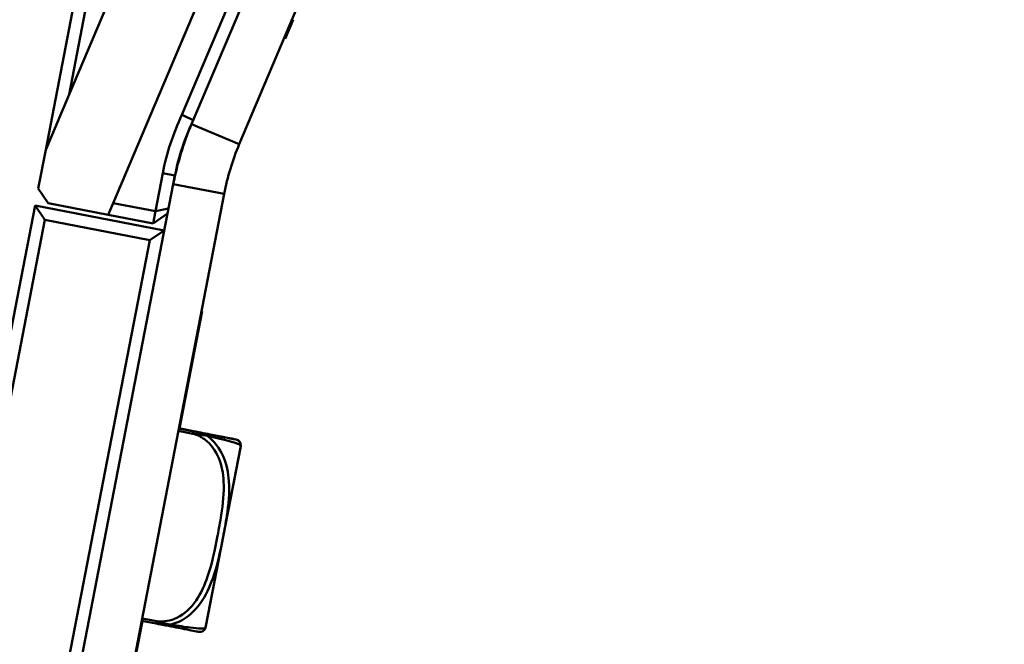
# Model space of a CAD drawing. Header units: inches. Extents: x 2.9 to 75, y -2.3 to 43.7.
# Tile 11 of 155: x 18 to 20.4, y 15.2 to 16.7. Entities that reach past the tile are written whole.
import ezdxf

# ---------------------------------------------------------------- set-up
doc = ezdxf.new("R2010")
doc.units = ezdxf.units.IN
doc.header["$MEASUREMENT"] = 0
for name, color, linetype, lineweight in [('Dimensions(ROSSANSI)', 7, 'Continuous', 25), ('Visible Edges(ROSSANSI)', 7, 'Continuous', 50), ('Visible Tangent Edges(ROSSANSI)', 7, 'Continuous', 50)]:
    doc.layers.add(name, color=color, linetype=linetype, lineweight=lineweight)
doc.styles.add('DEFAULT-ROSSANSI', font='arial.ttf')
doc.dimstyles.new('DEFAULT-ROSSANSI', dxfattribs={"dimtxt": 1, "dimasz": 0.098425, "dimexe": 0.125, "dimexo": 0.0625, "dimgap": 0.031496, "dimtad": 0, "dimtih": 1, "dimtoh": 1, "dimrnd": 1e-08, "dimzin": 0, "dimdsep": 46, "dimtxsty": 'DEFAULT-ROSSANSI', "dimcen": 0.09, "dimdle": 0.393701, "dimclrd": 7, "dimclre": 7, "dimclrt": 179, "dimadec": 0, "dimazin": 0, "dimtfac": 1, "dimtofl": 0, "dimtmove": 0, "dimatfit": 3, "dimfxl": 1, "dimtolj": 1, "dimtzin": 0, "dimlwd": 25, "dimlwe": 25, "dimarcsym": 0})

# ---------------------------------------------------------------- blocks, each defined once
blk = doc.blocks.new('*D6')
at = {"layer": 'Defpoints', "color": 0}
for p in [(20.4241, 20.8044), (17.2597, 10.0939), (23.203, 7.5773)]:
    blk.add_point(p, dxfattribs=at)
at = {"layer": 'Dimensions(ROSSANSI)', "color": 7, "lineweight": 25}
for p, q in [((20.4816, 20.78), (27.6449, 17.7468)), ((27.4914, 17.7049), (24.4043, 10.4143)), ((17.3172, 10.0695), (23.3181, 7.5285)), ((23.2413, 7.6679), (23.8348, 9.0695))]:
    blk.add_line(p, q, dxfattribs=at)
at = {"layer": 'Dimensions(ROSSANSI)', "color": 7}
for points in [[(27.4763, 17.7113), (27.5066, 17.6985), (27.5298, 17.7955)], [(23.2262, 7.6743), (23.2564, 7.6615), (23.203, 7.5773)]]:
    blk.add_solid(points, dxfattribs=at)
at = {"layer": 'Dimensions(ROSSANSI)', "color": 179, "lineweight": 25, "insert": (20.1629, 10.3828), "char_height": 1, "attachment_point": 1, "style": 'DEFAULT-ROSSANSI'}
blk.add_mtext('\\A1;11.10 [281.9]', dxfattribs=at)
blk = doc.blocks.new('*D10')
at = {"layer": 'Defpoints', "color": 0}
for p in [(19.8209, 25.724), (20.3454, 20.6186), (14.9174, 20.4942), (14.9174, 7.7999)]:
    blk.add_point(p, dxfattribs=at)
at = {"layer": 'Dimensions(ROSSANSI)', "color": 7, "lineweight": 25}
for p, q in [((14.9174, 20.5567), (14.9174, 26.5076)), ((20.3698, 20.6762), (22.212, 25.0268))]:
    blk.add_line(p, q, dxfattribs=at)
for start, end in [(81.72058, 89.69653), (67.35347, 75.29278)]:
    blk.add_arc((14.9174, 7.7999), 18.5827, start, end, dxfattribs=at)
at = {"layer": 'Dimensions(ROSSANSI)', "color": 7}
for points in [[(15.0158, 26.3659), (15.0159, 26.3987), (14.9174, 26.3826)], [(22.0789, 24.965), (22.0662, 24.9347), (22.1633, 24.9117)]]:
    blk.add_solid(points, dxfattribs=at)
at = {"layer": 'Dimensions(ROSSANSI)', "color": 179, "lineweight": 25, "insert": (17.6248, 26.5221), "char_height": 1, "attachment_point": 1, "style": 'DEFAULT-ROSSANSI'}
blk.add_mtext('\\A1;23°', dxfattribs=at)
blk = doc.blocks.new('*D12')
at = {"layer": 'Defpoints', "color": 0}
for p in [(18.9095, 20.6244), (7.7622, 12.3368), (16.9617, 10.557)]:
    blk.add_point(p, dxfattribs=at)
at = {"layer": 'Dimensions(ROSSANSI)', "color": 7, "lineweight": 25}
for p, q in [((18.8482, 20.6362), (9.5873, 22.428)), ((9.6913, 22.3076), (8.8662, 18.0429)), ((7.7809, 12.4335), (8.6061, 16.6982)), ((16.9004, 10.5688), (7.6395, 12.3606))]:
    blk.add_line(p, q, dxfattribs=at)
at = {"layer": 'Dimensions(ROSSANSI)', "color": 7}
for points in [[(9.6752, 22.3107), (9.7074, 22.3045), (9.71, 22.4042)], [(7.7648, 12.4366), (7.797, 12.4304), (7.7622, 12.3368)]]:
    blk.add_solid(points, dxfattribs=at)
at = {"layer": 'Dimensions(ROSSANSI)', "color": 179, "lineweight": 25, "insert": (4.7795, 18.0114), "char_height": 1, "attachment_point": 1, "style": 'DEFAULT-ROSSANSI'}
blk.add_mtext('\\A1;10.25 [260.5]', dxfattribs=at)

msp = doc.modelspace()

# ---------------------------------------------------------------- linework, layer by layer
at = {"layer": 'Visible Edges(ROSSANSI)'}
for p, q in [((19.9541, 20.7843), (18.144, 16.5097)), ((18.2504, 16.2481), (20.1382, 20.7063)), ((18.4165, 16.4608), (20.2027, 20.6791)), ((20.2303, 20.6674), (18.4397, 16.4388)), ((20.3454, 20.6186), (18.5549, 16.3901)), ((18.2354, 16.982), (18.144, 16.5097)), ((18.0877, 16.3769), (18.1791, 16.8491)), ((18.6658, 16.6444), (18.6853, 16.6905)), ((18.6835, 16.6912), (18.6853, 16.6905)), ((18.6631, 16.6456), (18.6658, 16.6444)), ((18.144, 16.5097), (18.0877, 16.3769)), ((18.0877, 16.3769), (18.0696, 16.2831)), ((18.3523, 16.2284), (18.3701, 16.3201)), ((18.3995, 16.3144), (18.3956, 16.2938)), ((17.2367, 10.3039), (18.3956, 16.2938)), ((17.3594, 10.2801), (18.5183, 16.2701)), ((18.0696, 16.2831), (18.0933, 16.248)), ((18.0617, 16.2425), (17.2945, 12.277)), ((18.3739, 16.1821), (18.0617, 16.2425)), ((18.0617, 16.2425), (18.0855, 16.2074)), ((18.2384, 16.2199), (18.0933, 16.248)), ((18.2384, 16.2199), (18.2504, 16.2481)), ((18.2504, 16.2481), (18.3523, 16.2284)), ((18.3466, 16.1989), (18.2384, 16.2199)), ((18.3466, 16.1989), (18.3523, 16.2284)), ((18.3466, 16.1989), (18.3818, 16.2227)), ((18.3842, 16.2349), (18.3523, 16.2284)), ((17.3297, 12.3008), (18.0855, 16.2074)), ((18.0855, 16.2074), (18.3388, 16.1583)), ((18.3739, 16.1821), (18.3388, 16.1583)), ((18.3388, 16.1583), (17.583, 12.2518)), ((18.4657, 15.9876), (18.4108, 15.7042)), ((18.4637, 15.988), (18.4657, 15.9876)), ((18.4441, 15.6972), (18.4088, 15.7041)), ((18.4442, 15.6978), (18.4089, 15.7046)), ((18.4744, 15.227), (18.5578, 15.6584)), ((18.5578, 15.6584), (18.5579, 15.659)), ((18.321, 15.2398), (18.2555, 14.9014)), ((18.319, 15.2402), (18.3544, 15.2334))]:
    msp.add_line(p, q, dxfattribs=at)
for centre, radius, start, end in [((18.9429, 16.2092), 0.5834, 154.4567, 169.05), ((19.1074, 16.1561), 0.725, 157.05, 169.05), ((18.9429, 16.2092), 0.5534, 154.3873, 169.05), ((19.1074, 16.1561), 0.6, 157.05, 169.05), ((18.5446, 15.6637), 0.0138, 355.5035, 79.05), ((18.5447, 15.6643), 0.0138, 355.5035, 79.05), ((18.5288, 15.664), 0.0295, 349.05, 354.922), ((18.5289, 15.6646), 0.0295, 349.05, 354.922), ((18.4347, 15.6724), 0.124, 354.922, 355.5035), ((18.4348, 15.6729), 0.124, 354.922, 355.5035), ((18.4601, 15.227), 0.0138, 259.05, 342.5965), ((18.3549, 15.2599), 0.124, 342.5965, 343.178), ((18.4454, 15.2326), 0.0295, 343.178, 349.05)]:
    msp.add_arc(centre, radius, start, end, dxfattribs=at)
msp.add_open_spline([(18.4165, 16.4608), (18.4256, 16.4567), (18.4347, 16.4526), (18.4438, 16.4485)], degree=3, dxfattribs=at)
for points, knots in [([(18.5472, 15.6773), (18.5472, 15.6773), (18.547, 15.6773), (18.5425, 15.6782), (18.5369, 15.6793), (18.523, 15.682), (18.4895, 15.6884), (18.4764, 15.691), (18.4604, 15.6941), (18.4441, 15.6972)], [1.0315402, 1.0315402, 1.0315402, 1.0315402, 1.2894252, 1.2894252, 1.2894252, 1.6107738, 1.6107738, 1.6107738, 1.7373496, 1.7373496, 1.7373496, 1.7373496]), ([(18.5473, 15.6778), (18.5473, 15.6778), (18.5471, 15.6779), (18.5426, 15.6787), (18.537, 15.6798), (18.5231, 15.6825), (18.4896, 15.689), (18.4765, 15.6915), (18.4605, 15.6946), (18.4442, 15.6978)], [1.0315402, 1.0315402, 1.0315402, 1.0315402, 1.2894252, 1.2894252, 1.2894252, 1.6107738, 1.6107738, 1.6107738, 1.7373496, 1.7373496, 1.7373496, 1.7373496]), ([(18.3544, 15.2334), (18.3646, 15.2314), (18.3748, 15.2294), (18.384, 15.2277), (18.401, 15.2244), (18.4152, 15.2216), (18.4255, 15.2196), (18.4359, 15.2176), (18.4427, 15.2163), (18.4472, 15.2154), (18.4537, 15.2142), (18.4557, 15.2138), (18.4567, 15.2136), (18.4573, 15.2135), (18.4574, 15.2134), (18.4575, 15.2134)], [0.3257308, 0.3257308, 0.3257308, 0.3257308, 0.4047738, 0.4047738, 0.4047738, 0.5505317, 0.5505317, 0.5505317, 0.6962896, 0.6962896, 0.6962896, 0.9025977, 0.9025977, 0.9025977, 1.0315402, 1.0315402, 1.0315402, 1.0315402])]:
    msp.add_open_spline(points, degree=3, knots=knots, dxfattribs=at)
at = {"layer": 'Visible Tangent Edges(ROSSANSI)'}
for p, q in [((18.4397, 16.4388), (18.5549, 16.3901)), ((18.3701, 16.3201), (18.3995, 16.3144)), ((18.5183, 16.2701), (18.3956, 16.2938)), ((18.4077, 15.6983), (18.443, 15.6914)), ((18.443, 15.6914), (18.4441, 15.6972)), ((18.4441, 15.6972), (18.4442, 15.6978)), ((18.4736, 15.224), (18.5583, 15.6614)), ((18.5583, 15.6614), (18.5584, 15.662)), ((18.3555, 15.2392), (18.3202, 15.246)), ((18.3544, 15.2334), (18.3555, 15.2392))]:
    msp.add_line(p, q, dxfattribs=at)
for points, knots in [([(18.443, 15.6914), (18.4531, 15.6889), (18.4627, 15.6842), (18.4711, 15.6781), (18.4866, 15.6669), (18.4981, 15.6505), (18.5054, 15.6326), (18.5127, 15.6148), (18.5161, 15.5956), (18.5171, 15.5764), (18.5185, 15.5493), (18.5154, 15.5221), (18.5112, 15.4953), (18.5086, 15.4786), (18.5056, 15.462), (18.5024, 15.4454), (18.4959, 15.4121), (18.4893, 15.3789), (18.4784, 15.3467), (18.4648, 15.3066), (18.4425, 15.2661), (18.4042, 15.2475), (18.3891, 15.2402), (18.372, 15.237), (18.3555, 15.2392)], [0.325731, 0.325731, 0.325731, 0.325731, 0.404774, 0.404774, 0.404774, 0.550532, 0.550532, 0.550532, 0.69629, 0.69629, 0.69629, 0.902598, 0.902598, 0.902598, 1.03154, 1.03154, 1.03154, 1.289425, 1.289425, 1.289425, 1.610774, 1.610774, 1.610774, 1.73735, 1.73735, 1.73735, 1.73735]), ([(18.443, 15.6914), (18.4449, 15.6911), (18.4469, 15.6909), (18.4507, 15.6905), (18.4526, 15.6903), (18.4555, 15.69), (18.4567, 15.6899), (18.4586, 15.6897), (18.4593, 15.6896), (18.4615, 15.6893), (18.463, 15.6891), (18.4668, 15.6886), (18.4691, 15.6882), (18.4735, 15.6872), (18.4755, 15.6867), (18.4775, 15.6861)], [-0.0844808, -0.0844808, -0.0844808, -0.0844808, -0.06943799, -0.06943799, -0.05587828, -0.05587828, -0.04740346, -0.04740346, -0.04210669, -0.04210669, -0.03151317, -0.03151317, -0.01456352, -0.01456352, 0.00026741, 0.00026741, 0.00026741, 0.00026741]), ([(18.4775, 15.6861), (18.4756, 15.6873), (18.4737, 15.6883), (18.4695, 15.6903), (18.4673, 15.6912), (18.4636, 15.6925), (18.4622, 15.693), (18.4601, 15.6936), (18.4594, 15.6938), (18.4576, 15.6943), (18.4564, 15.6946), (18.4535, 15.6953), (18.4517, 15.6957), (18.448, 15.6965), (18.446, 15.6969), (18.4441, 15.6972)], [-0.00026741, -0.00026741, -0.00026741, -0.00026741, 0.01456352, 0.01456352, 0.03151317, 0.03151317, 0.04210669, 0.04210669, 0.04740346, 0.04740346, 0.05587828, 0.05587828, 0.06943799, 0.06943799, 0.0844808, 0.0844808, 0.0844808, 0.0844808]), ([(18.4604, 15.6941), (18.4599, 15.6942), (18.4593, 15.6944), (18.4577, 15.6948), (18.4565, 15.6951), (18.4536, 15.6958), (18.4518, 15.6962), (18.4481, 15.697), (18.4462, 15.6974), (18.4442, 15.6978)], [0.04339518, 0.04339518, 0.04339518, 0.04339518, 0.04740346, 0.04740346, 0.05587828, 0.05587828, 0.06943799, 0.06943799, 0.0844808, 0.0844808, 0.0844808, 0.0844808]), ([(18.3895, 15.2312), (18.3961, 15.2328), (18.4026, 15.2351), (18.4089, 15.238), (18.4517, 15.2578), (18.4763, 15.301), (18.4909, 15.3425), (18.5026, 15.3758), (18.5093, 15.4093), (18.5158, 15.4428), (18.5191, 15.4595), (18.5221, 15.4763), (18.5247, 15.4933), (18.5288, 15.5205), (18.5318, 15.5485), (18.5298, 15.5771), (18.5284, 15.5973), (18.5245, 15.6178), (18.5161, 15.637), (18.5078, 15.6561), (18.4948, 15.6738), (18.4775, 15.6861)], [-1.657319, -1.657319, -1.657319, -1.657319, -1.610774, -1.610774, -1.610774, -1.289425, -1.289425, -1.289425, -1.03154, -1.03154, -1.03154, -0.902598, -0.902598, -0.902598, -0.69629, -0.69629, -0.69629, -0.550532, -0.550532, -0.550532, -0.405761, -0.405761, -0.405761, -0.405761]), ([(18.4775, 15.6861), (18.4836, 15.6849), (18.4894, 15.6836), (18.4948, 15.6824), (18.5323, 15.674), (18.5475, 15.6689), (18.5535, 15.666), (18.5583, 15.6637), (18.5584, 15.6627), (18.5584, 15.6627)], [-1.6573193, -1.6573193, -1.6573193, -1.6573193, -1.6107738, -1.6107738, -1.6107738, -1.2894252, -1.2894252, -1.2894252, -1.0315402, -1.0315402, -1.0315402, -1.0315402]), ([(18.3895, 15.2312), (18.3874, 15.2314), (18.3854, 15.2317), (18.381, 15.2325), (18.3786, 15.233), (18.3749, 15.2339), (18.3735, 15.2343), (18.3713, 15.2348), (18.3706, 15.235), (18.3688, 15.2355), (18.3677, 15.2359), (18.3648, 15.2367), (18.363, 15.2372), (18.3593, 15.2382), (18.3574, 15.2387), (18.3555, 15.2392)], [-0.00026741, -0.00026741, -0.00026741, -0.00026741, 0.01456352, 0.01456352, 0.03151317, 0.03151317, 0.04210669, 0.04210669, 0.04740346, 0.04740346, 0.05587828, 0.05587828, 0.06943799, 0.06943799, 0.0844808, 0.0844808, 0.0844808, 0.0844808]), ([(18.3544, 15.2334), (18.3563, 15.233), (18.3583, 15.2326), (18.362, 15.232), (18.3638, 15.2317), (18.3668, 15.2312), (18.3679, 15.2311), (18.3698, 15.2309), (18.3706, 15.2308), (18.3728, 15.2306), (18.3742, 15.2305), (18.3781, 15.2303), (18.3806, 15.2304), (18.3852, 15.2306), (18.3873, 15.2309), (18.3895, 15.2312)], [-0.0844808, -0.0844808, -0.0844808, -0.0844808, -0.06943799, -0.06943799, -0.05587828, -0.05587828, -0.04740346, -0.04740346, -0.04210669, -0.04210669, -0.03151317, -0.03151317, -0.01456352, -0.01456352, 0.00026741, 0.00026741, 0.00026741, 0.00026741]), ([(18.4733, 15.2228), (18.4733, 15.2228), (18.473, 15.2226), (18.4723, 15.2224), (18.471, 15.2219), (18.4685, 15.2212), (18.461, 15.2215), (18.4557, 15.2217), (18.448, 15.2223), (18.4362, 15.2239), (18.4244, 15.2254), (18.4085, 15.2279), (18.3895, 15.2312)], [-1.0315402, -1.0315402, -1.0315402, -1.0315402, -0.9025977, -0.9025977, -0.9025977, -0.6962896, -0.6962896, -0.6962896, -0.5505317, -0.5505317, -0.5505317, -0.4057611, -0.4057611, -0.4057611, -0.4057611])]:
    msp.add_open_spline(points, degree=3, knots=knots, dxfattribs=at)
msp.add_open_spline([(18.5584, 15.6633), (18.5585, 15.6632), (18.5585, 15.6632), (18.5585, 15.6632)], degree=3, dxfattribs=at)

# ---------------------------------------------------------------- dimensions: what is measured, and where the dimension line sits
at = {"layer": 'Dimensions(ROSSANSI)', "color": 7, "lineweight": 25}
dim = msp.add_angular_dim_3p(base=(19.8209, 25.724), center=(14.9174, 7.7999), p1=(20.3454, 20.6186), p2=(14.9174, 20.4942), dimstyle='DEFAULT-ROSSANSI', override={"dimadec": 0, "dimtp": 0, "dimtm": 0, "dimtdec": 0}, dxfattribs=at)
dim.commit()
dim.dimension.update_dxf_attribs({"geometry": '*D10', "text_midpoint": (18.6142, 26.0112), "dimtype": 165})
for base, p1, p2, angle, picture, middle in [((7.7622, 12.3368), (18.9095, 20.6244), (16.9617, 10.557), 79.05, '*D12', (8.7361, 17.3705)), ((23.203, 7.5773), (20.4241, 20.8044), (17.2597, 10.0939), 67.05, '*D6', (24.1196, 9.7419))]:
    dim = msp.add_linear_dim(base=base, p1=p1, p2=p2, angle=angle, dimstyle='DEFAULT-ROSSANSI', override={"dimdec": 2, "dimtp": 0, "dimtm": 0, "dimtdec": 2, "dimatfit": 1}, dxfattribs=at)
    dim.commit()
    dim.dimension.update_dxf_attribs({"geometry": picture, "text_midpoint": middle, "dimtype": 160})

doc.saveas('drawing.dxf')
